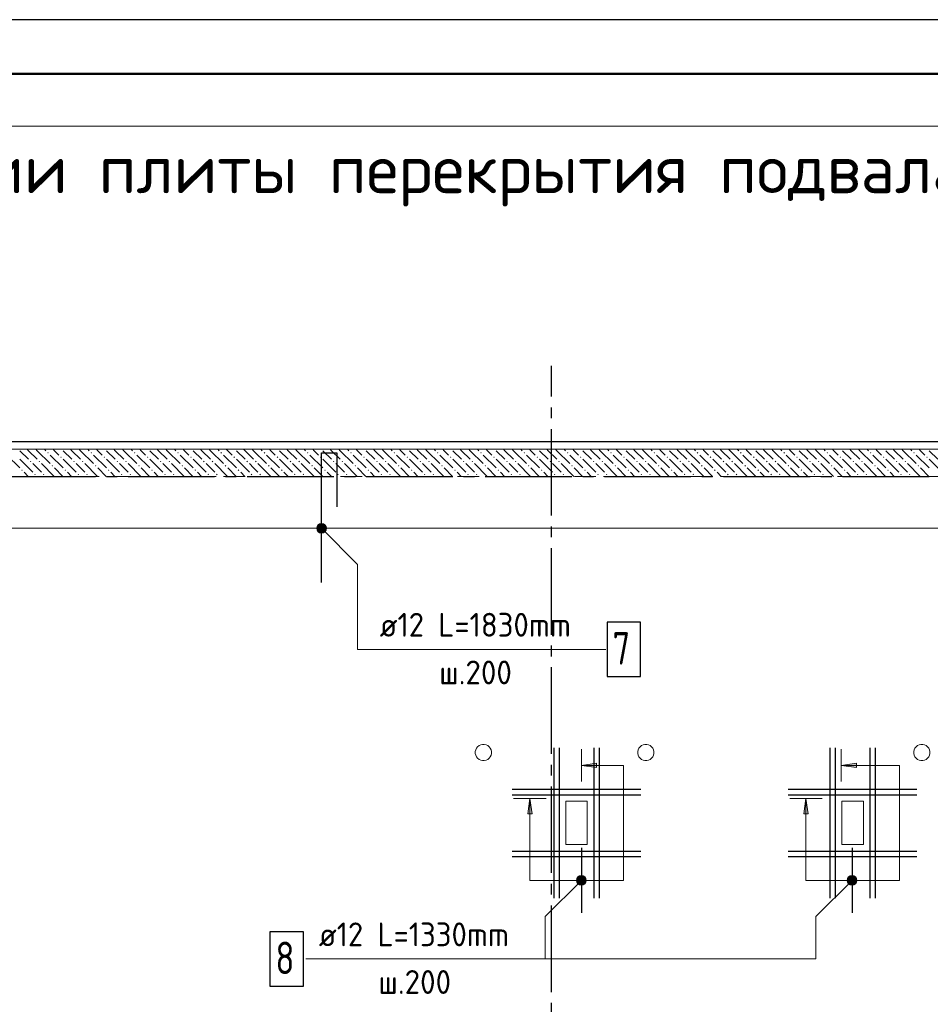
# Model space of a CAD drawing. Header units: millimetres. Extents: x 0 to 59400, y 0 to 42000.
# Tile 17 of 34: x 14899 to 23311, y 32906 to 42000. Entities that reach past the tile are written whole.
import ezdxf

# ---------------------------------------------------------------- set-up
doc = ezdxf.new("R2010")
doc.units = ezdxf.units.MM
doc.linetypes.add('______2', pattern=[270, 200, -70])
doc.linetypes.add('______5', pattern=[1100, 800, -100, 100, -100])
for name, color, linetype, lineweight in [('Standard', 7, 'Continuous', 25), ('ЖБ Перекрытие верхний уровень', 7, 'Continuous', 18), ('Обрамление П-обр. равн.', 7, 'Continuous', 25), ('Обрамление П-обр. равн.неравн.', 7, 'Continuous', 25), ('Обрамление проемов стержнями', 7, 'Continuous', 18), ('Позиционная метка номер позиции', 7, 'Continuous', 13), ('Текст_ общее', 7, 'Continuous', 25)]:
    doc.layers.add(name, color=color, linetype=linetype, lineweight=lineweight)
doc.layers.add('ЖБ Стена верхний уровень', color=7, linetype='______2', lineweight=13, true_color=0x656565)
doc.layers.add('Оси', color=7, linetype='______5', lineweight=13, true_color=0x656565)
doc.styles.add('ISOCPEUR', font='txt')

msp = doc.modelspace()

# ---------------------------------------------------------------- hatches: boundary and pattern name
at = {"layer": 'ЖБ Стена верхний уровень', "linetype": 'Continuous', "lineweight": 18, "transparency": 33554687}
for points in [[(14994.1, 37919.6), (15000.6, 37926.1), (15007.1, 37919.6), (15000.6, 37913.1)], [(15074.1, 37919.6), (15080.6, 37926.1), (15087.1, 37919.6), (15080.6, 37913.1)], [(15154.1, 37999.6), (15160.6, 38006.1), (15167.1, 37999.6), (15160.6, 37993.1)], [(15274.1, 37959.6), (15280.6, 37966.1), (15287.1, 37959.6), (15280.6, 37953.1)], [(15394.1, 37919.6), (15400.6, 37926.1), (15407.1, 37919.6), (15400.6, 37913.1)], [(15474.1, 37919.6), (15480.6, 37926.1), (15487.1, 37919.6), (15480.6, 37913.1)], [(15554.1, 37999.6), (15560.6, 38006.1), (15567.1, 37999.6), (15560.6, 37993.1)], [(15674.1, 37959.6), (15680.6, 37966.1), (15687.1, 37959.6), (15680.6, 37953.1)], [(15794.1, 37919.6), (15800.6, 37926.1), (15807.1, 37919.6), (15800.6, 37913.1)], [(15874.1, 37919.6), (15880.6, 37926.1), (15887.1, 37919.6), (15880.6, 37913.1)], [(15954.1, 37999.6), (15960.6, 38006.1), (15967.1, 37999.6), (15960.6, 37993.1)], [(16074.1, 37959.6), (16080.6, 37966.1), (16087.1, 37959.6), (16080.6, 37953.1)], [(16194.1, 37919.6), (16200.6, 37926.1), (16207.1, 37919.6), (16200.6, 37913.1)], [(16274.1, 37919.6), (16280.6, 37926.1), (16287.1, 37919.6), (16280.6, 37913.1)], [(16354.1, 37999.6), (16360.6, 38006.1), (16367.1, 37999.6), (16360.6, 37993.1)], [(16474.1, 37959.6), (16480.6, 37966.1), (16487.1, 37959.6), (16480.6, 37953.1)], [(16594.1, 37919.6), (16600.6, 37926.1), (16607.1, 37919.6), (16600.6, 37913.1)], [(16674.1, 37919.6), (16680.6, 37926.1), (16687.1, 37919.6), (16680.6, 37913.1)], [(16754.1, 37999.6), (16760.6, 38006.1), (16767.1, 37999.6), (16760.6, 37993.1)], [(16874.1, 37959.6), (16880.6, 37966.1), (16887.1, 37959.6), (16880.6, 37953.1)], [(16994.1, 37919.6), (17000.6, 37926.1), (17007.1, 37919.6), (17000.6, 37913.1)], [(17074.1, 37919.6), (17080.6, 37926.1), (17087.1, 37919.6), (17080.6, 37913.1)], [(17154.1, 37999.6), (17160.6, 38006.1), (17167.1, 37999.6), (17160.6, 37993.1)], [(17274.1, 37959.6), (17280.6, 37966.1), (17287.1, 37959.6), (17280.6, 37953.1)], [(17394.1, 37919.6), (17400.6, 37926.1), (17407.1, 37919.6), (17400.6, 37913.1)], [(17474.1, 37919.6), (17480.6, 37926.1), (17487.1, 37919.6), (17480.6, 37913.1)], [(17554.1, 37999.6), (17560.6, 38006.1), (17567.1, 37999.6), (17560.6, 37993.1)], [(17674.1, 37959.6), (17680.6, 37966.1), (17687.1, 37959.6), (17680.6, 37953.1)], [(17794.1, 37919.6), (17800.6, 37926.1), (17807.1, 37919.6), (17800.6, 37913.1)], [(17874.1, 37919.6), (17880.6, 37926.1), (17887.1, 37919.6), (17880.6, 37913.1)], [(17954.1, 37999.6), (17960.6, 38006.1), (17967.1, 37999.6), (17960.6, 37993.1)], [(18074.1, 37959.6), (18080.6, 37966.1), (18087.1, 37959.6), (18080.6, 37953.1)], [(18194.1, 37919.6), (18200.6, 37926.1), (18207.1, 37919.6), (18200.6, 37913.1)], [(18274.1, 37919.6), (18280.6, 37926.1), (18287.1, 37919.6), (18280.6, 37913.1)], [(18354.1, 37999.6), (18360.6, 38006.1), (18367.1, 37999.6), (18360.6, 37993.1)], [(18474.1, 37959.6), (18480.6, 37966.1), (18487.1, 37959.6), (18480.6, 37953.1)], [(18594.1, 37919.6), (18600.6, 37926.1), (18607.1, 37919.6), (18600.6, 37913.1)], [(18674.1, 37919.6), (18680.6, 37926.1), (18687.1, 37919.6), (18680.6, 37913.1)], [(18754.1, 37999.6), (18760.6, 38006.1), (18767.1, 37999.6), (18760.6, 37993.1)], [(18874.1, 37959.6), (18880.6, 37966.1), (18887.1, 37959.6), (18880.6, 37953.1)], [(18994.1, 37919.6), (19000.6, 37926.1), (19007.1, 37919.6), (19000.6, 37913.1)], [(19074.1, 37919.6), (19080.6, 37926.1), (19087.1, 37919.6), (19080.6, 37913.1)], [(19154.1, 37999.6), (19160.6, 38006.1), (19167.1, 37999.6), (19160.6, 37993.1)], [(19274.1, 37959.6), (19280.6, 37966.1), (19287.1, 37959.6), (19280.6, 37953.1)], [(19394.1, 37919.6), (19400.6, 37926.1), (19407.1, 37919.6), (19400.6, 37913.1)], [(19474.1, 37919.6), (19480.6, 37926.1), (19487.1, 37919.6), (19480.6, 37913.1)], [(19554.1, 37999.6), (19560.6, 38006.1), (19567.1, 37999.6), (19560.6, 37993.1)], [(19674.1, 37959.6), (19680.6, 37966.1), (19687.1, 37959.6), (19680.6, 37953.1)], [(19794.1, 37919.6), (19800.6, 37926.1), (19807.1, 37919.6), (19800.6, 37913.1)], [(19874.1, 37919.6), (19880.6, 37926.1), (19887.1, 37919.6), (19880.6, 37913.1)], [(19954.1, 37999.6), (19960.6, 38006.1), (19967.1, 37999.6), (19960.6, 37993.1)], [(20074.1, 37959.6), (20080.6, 37966.1), (20087.1, 37959.6), (20080.6, 37953.1)], [(20194.1, 37919.6), (20200.6, 37926.1), (20207.1, 37919.6), (20200.6, 37913.1)], [(20274.1, 37919.6), (20280.6, 37926.1), (20287.1, 37919.6), (20280.6, 37913.1)], [(20354.1, 37999.6), (20360.6, 38006.1), (20367.1, 37999.6), (20360.6, 37993.1)], [(20474.1, 37959.6), (20480.6, 37966.1), (20487.1, 37959.6), (20480.6, 37953.1)], [(20594.1, 37919.6), (20600.6, 37926.1), (20607.1, 37919.6), (20600.6, 37913.1)], [(20674.1, 37919.6), (20680.6, 37926.1), (20687.1, 37919.6), (20680.6, 37913.1)], [(20754.1, 37999.6), (20760.6, 38006.1), (20767.1, 37999.6), (20760.6, 37993.1)], [(20874.1, 37959.6), (20880.6, 37966.1), (20887.1, 37959.6), (20880.6, 37953.1)], [(20994.1, 37919.6), (21000.6, 37926.1), (21007.1, 37919.6), (21000.6, 37913.1)], [(21074.1, 37919.6), (21080.6, 37926.1), (21087.1, 37919.6), (21080.6, 37913.1)], [(21154.1, 37999.6), (21160.6, 38006.1), (21167.1, 37999.6), (21160.6, 37993.1)], [(21274.1, 37959.6), (21280.6, 37966.1), (21287.1, 37959.6), (21280.6, 37953.1)], [(21394.1, 37919.6), (21400.6, 37926.1), (21407.1, 37919.6), (21400.6, 37913.1)], [(21474.1, 37919.6), (21480.6, 37926.1), (21487.1, 37919.6), (21480.6, 37913.1)], [(21554.1, 37999.6), (21560.6, 38006.1), (21567.1, 37999.6), (21560.6, 37993.1)], [(21674.1, 37959.6), (21680.6, 37966.1), (21687.1, 37959.6), (21680.6, 37953.1)], [(21794.1, 37919.6), (21800.6, 37926.1), (21807.1, 37919.6), (21800.6, 37913.1)], [(21874.1, 37919.6), (21880.6, 37926.1), (21887.1, 37919.6), (21880.6, 37913.1)], [(21954.1, 37999.6), (21960.6, 38006.1), (21967.1, 37999.6), (21960.6, 37993.1)], [(22074.1, 37959.6), (22080.6, 37966.1), (22087.1, 37959.6), (22080.6, 37953.1)], [(22194.1, 37919.6), (22200.6, 37926.1), (22207.1, 37919.6), (22200.6, 37913.1)], [(22274.1, 37919.6), (22280.6, 37926.1), (22287.1, 37919.6), (22280.6, 37913.1)], [(22354.1, 37999.6), (22360.6, 38006.1), (22367.1, 37999.6), (22360.6, 37993.1)], [(22474.1, 37959.6), (22480.6, 37966.1), (22487.1, 37959.6), (22480.6, 37953.1)], [(22594.1, 37919.6), (22600.6, 37926.1), (22607.1, 37919.6), (22600.6, 37913.1)], [(22674.1, 37919.6), (22680.6, 37926.1), (22687.1, 37919.6), (22680.6, 37913.1)], [(22754.1, 37999.6), (22760.6, 38006.1), (22767.1, 37999.6), (22760.6, 37993.1)], [(22874.1, 37959.6), (22880.6, 37966.1), (22887.1, 37959.6), (22880.6, 37953.1)], [(22994.1, 37919.6), (23000.6, 37926.1), (23007.1, 37919.6), (23000.6, 37913.1)], [(23074.1, 37919.6), (23080.6, 37926.1), (23087.1, 37919.6), (23080.6, 37913.1)], [(23154.1, 37999.6), (23160.6, 38006.1), (23167.1, 37999.6), (23160.6, 37993.1)], [(23274.1, 37959.6), (23280.6, 37966.1), (23287.1, 37959.6), (23280.6, 37953.1)], [(14914.1, 37839.6), (14920.6, 37846.1), (14927.1, 37839.6), (14920.6, 37833.1)], [(15194.1, 37879.6), (15200.6, 37886.1), (15207.1, 37879.6), (15200.6, 37873.1)], [(15314.1, 37839.6), (15320.6, 37846.1), (15327.1, 37839.6), (15320.6, 37833.1)], [(15594.1, 37879.6), (15600.6, 37886.1), (15607.1, 37879.6), (15600.6, 37873.1)], [(15714.1, 37839.6), (15720.6, 37846.1), (15727.1, 37839.6), (15720.6, 37833.1)], [(15994.1, 37879.6), (16000.6, 37886.1), (16007.1, 37879.6), (16000.6, 37873.1)], [(16114.1, 37839.6), (16120.6, 37846.1), (16127.1, 37839.6), (16120.6, 37833.1)], [(16394.1, 37879.6), (16400.6, 37886.1), (16407.1, 37879.6), (16400.6, 37873.1)], [(16514.1, 37839.6), (16520.6, 37846.1), (16527.1, 37839.6), (16520.6, 37833.1)], [(16794.1, 37879.6), (16800.6, 37886.1), (16807.1, 37879.6), (16800.6, 37873.1)], [(16914.1, 37839.6), (16920.6, 37846.1), (16927.1, 37839.6), (16920.6, 37833.1)], [(17194.1, 37879.6), (17200.6, 37886.1), (17207.1, 37879.6), (17200.6, 37873.1)], [(17314.1, 37839.6), (17320.6, 37846.1), (17327.1, 37839.6), (17320.6, 37833.1)], [(17594.1, 37879.6), (17600.6, 37886.1), (17607.1, 37879.6), (17600.6, 37873.1)], [(17714.1, 37839.6), (17720.6, 37846.1), (17727.1, 37839.6), (17720.6, 37833.1)], [(17994.1, 37879.6), (18000.6, 37886.1), (18007.1, 37879.6), (18000.6, 37873.1)], [(18114.1, 37839.6), (18120.6, 37846.1), (18127.1, 37839.6), (18120.6, 37833.1)], [(18394.1, 37879.6), (18400.6, 37886.1), (18407.1, 37879.6), (18400.6, 37873.1)], [(18514.1, 37839.6), (18520.6, 37846.1), (18527.1, 37839.6), (18520.6, 37833.1)], [(18794.1, 37879.6), (18800.6, 37886.1), (18807.1, 37879.6), (18800.6, 37873.1)], [(18914.1, 37839.6), (18920.6, 37846.1), (18927.1, 37839.6), (18920.6, 37833.1)], [(19194.1, 37879.6), (19200.6, 37886.1), (19207.1, 37879.6), (19200.6, 37873.1)], [(19314.1, 37839.6), (19320.6, 37846.1), (19327.1, 37839.6), (19320.6, 37833.1)], [(19594.1, 37879.6), (19600.6, 37886.1), (19607.1, 37879.6), (19600.6, 37873.1)], [(19714.1, 37839.6), (19720.6, 37846.1), (19727.1, 37839.6), (19720.6, 37833.1)], [(19994.1, 37879.6), (20000.6, 37886.1), (20007.1, 37879.6), (20000.6, 37873.1)], [(20114.1, 37839.6), (20120.6, 37846.1), (20127.1, 37839.6), (20120.6, 37833.1)], [(20394.1, 37879.6), (20400.6, 37886.1), (20407.1, 37879.6), (20400.6, 37873.1)], [(20514.1, 37839.6), (20520.6, 37846.1), (20527.1, 37839.6), (20520.6, 37833.1)], [(20794.1, 37879.6), (20800.6, 37886.1), (20807.1, 37879.6), (20800.6, 37873.1)], [(20914.1, 37839.6), (20920.6, 37846.1), (20927.1, 37839.6), (20920.6, 37833.1)], [(21194.1, 37879.6), (21200.6, 37886.1), (21207.1, 37879.6), (21200.6, 37873.1)], [(21314.1, 37839.6), (21320.6, 37846.1), (21327.1, 37839.6), (21320.6, 37833.1)], [(21594.1, 37879.6), (21600.6, 37886.1), (21607.1, 37879.6), (21600.6, 37873.1)], [(21714.1, 37839.6), (21720.6, 37846.1), (21727.1, 37839.6), (21720.6, 37833.1)], [(21994.1, 37879.6), (22000.6, 37886.1), (22007.1, 37879.6), (22000.6, 37873.1)], [(22114.1, 37839.6), (22120.6, 37846.1), (22127.1, 37839.6), (22120.6, 37833.1)], [(22394.1, 37879.6), (22400.6, 37886.1), (22407.1, 37879.6), (22400.6, 37873.1)], [(22514.1, 37839.6), (22520.6, 37846.1), (22527.1, 37839.6), (22520.6, 37833.1)], [(22794.1, 37879.6), (22800.6, 37886.1), (22807.1, 37879.6), (22800.6, 37873.1)], [(22914.1, 37839.6), (22920.6, 37846.1), (22927.1, 37839.6), (22920.6, 37833.1)], [(23194.1, 37879.6), (23200.6, 37886.1), (23207.1, 37879.6), (23200.6, 37873.1)], [(15034.1, 37799.6), (15040.6, 37806.1), (15047.1, 37799.6), (15040.6, 37793.1)], [(15114.1, 37799.6), (15120.6, 37806.1), (15127.1, 37799.6), (15120.6, 37793.1)], [(15434.1, 37799.6), (15440.6, 37806.1), (15447.1, 37799.6), (15440.6, 37793.1)], [(15514.1, 37799.6), (15520.6, 37806.1), (15527.1, 37799.6), (15520.6, 37793.1)], [(15834.1, 37799.6), (15840.6, 37806.1), (15847.1, 37799.6), (15840.6, 37793.1)], [(15914.1, 37799.6), (15920.6, 37806.1), (15927.1, 37799.6), (15920.6, 37793.1)], [(16234.1, 37799.6), (16240.6, 37806.1), (16247.1, 37799.6), (16240.6, 37793.1)], [(16314.1, 37799.6), (16320.6, 37806.1), (16327.1, 37799.6), (16320.6, 37793.1)], [(16634.1, 37799.6), (16640.6, 37806.1), (16647.1, 37799.6), (16640.6, 37793.1)], [(16714.1, 37799.6), (16720.6, 37806.1), (16727.1, 37799.6), (16720.6, 37793.1)], [(17034.1, 37799.6), (17040.6, 37806.1), (17047.1, 37799.6), (17040.6, 37793.1)], [(17114.1, 37799.6), (17120.6, 37806.1), (17127.1, 37799.6), (17120.6, 37793.1)], [(17434.1, 37799.6), (17440.6, 37806.1), (17447.1, 37799.6), (17440.6, 37793.1)], [(17514.1, 37799.6), (17520.6, 37806.1), (17527.1, 37799.6), (17520.6, 37793.1)], [(17834.1, 37799.6), (17840.6, 37806.1), (17847.1, 37799.6), (17840.6, 37793.1)], [(17914.1, 37799.6), (17920.6, 37806.1), (17927.1, 37799.6), (17920.6, 37793.1)], [(18234.1, 37799.6), (18240.6, 37806.1), (18247.1, 37799.6), (18240.6, 37793.1)], [(18314.1, 37799.6), (18320.6, 37806.1), (18327.1, 37799.6), (18320.6, 37793.1)], [(18634.1, 37799.6), (18640.6, 37806.1), (18647.1, 37799.6), (18640.6, 37793.1)], [(18714.1, 37799.6), (18720.6, 37806.1), (18727.1, 37799.6), (18720.6, 37793.1)], [(19034.1, 37799.6), (19040.6, 37806.1), (19047.1, 37799.6), (19040.6, 37793.1)], [(19114.1, 37799.6), (19120.6, 37806.1), (19127.1, 37799.6), (19120.6, 37793.1)], [(19434.1, 37799.6), (19440.6, 37806.1), (19447.1, 37799.6), (19440.6, 37793.1)], [(19514.1, 37799.6), (19520.6, 37806.1), (19527.1, 37799.6), (19520.6, 37793.1)], [(19834.1, 37799.6), (19840.6, 37806.1), (19847.1, 37799.6), (19840.6, 37793.1)], [(19914.1, 37799.6), (19920.6, 37806.1), (19927.1, 37799.6), (19920.6, 37793.1)], [(20234.1, 37799.6), (20240.6, 37806.1), (20247.1, 37799.6), (20240.6, 37793.1)], [(20314.1, 37799.6), (20320.6, 37806.1), (20327.1, 37799.6), (20320.6, 37793.1)], [(20634.1, 37799.6), (20640.6, 37806.1), (20647.1, 37799.6), (20640.6, 37793.1)], [(20714.1, 37799.6), (20720.6, 37806.1), (20727.1, 37799.6), (20720.6, 37793.1)], [(21034.1, 37799.6), (21040.6, 37806.1), (21047.1, 37799.6), (21040.6, 37793.1)], [(21114.1, 37799.6), (21120.6, 37806.1), (21127.1, 37799.6), (21120.6, 37793.1)], [(21434.1, 37799.6), (21440.6, 37806.1), (21447.1, 37799.6), (21440.6, 37793.1)], [(21514.1, 37799.6), (21520.6, 37806.1), (21527.1, 37799.6), (21520.6, 37793.1)], [(21834.1, 37799.6), (21840.6, 37806.1), (21847.1, 37799.6), (21840.6, 37793.1)], [(21914.1, 37799.6), (21920.6, 37806.1), (21927.1, 37799.6), (21920.6, 37793.1)], [(22234.1, 37799.6), (22240.6, 37806.1), (22247.1, 37799.6), (22240.6, 37793.1)], [(22314.1, 37799.6), (22320.6, 37806.1), (22327.1, 37799.6), (22320.6, 37793.1)], [(22634.1, 37799.6), (22640.6, 37806.1), (22647.1, 37799.6), (22640.6, 37793.1)], [(22714.1, 37799.6), (22720.6, 37806.1), (22727.1, 37799.6), (22720.6, 37793.1)], [(23034.1, 37799.6), (23040.6, 37806.1), (23047.1, 37799.6), (23040.6, 37793.1)], [(23114.1, 37799.6), (23120.6, 37806.1), (23127.1, 37799.6), (23120.6, 37793.1)]]:
    msp.add_hatch(color=7, dxfattribs=at).paths.add_polyline_path(points, flags=16)
at = {"layer": 'Обрамление П-обр. равн.', "linetype": 'Continuous', "lineweight": 13, "transparency": 33554687}
for points in [[(20227.7, 35093), (20087.7, 35113), (20227.7, 35133)], [(22627.7, 35093), (22487.7, 35113), (22627.7, 35133)]]:
    msp.add_hatch(color=7, dxfattribs=at).paths.add_polyline_path(points, flags=16)
for points in [[(19631.7, 34667), (19611.7, 34807), (19591.7, 34667)], [(22181.7, 34667), (22161.7, 34807), (22141.7, 34667)]]:
    msp.add_hatch(color=7, dxfattribs=at).paths.add_polyline_path(points)
at = {"layer": 'Позиционная метка номер позиции', "linetype": 'Continuous', "lineweight": 13, "transparency": 33554687}
for points in [[(17644.5, 37314.3), (17676.3, 37346.2), (17655.9, 37334.7)], [(17676.3, 37346.2), (17644.5, 37314.3), (17644.5, 37291.4)], [(17676.3, 37346.2), (17644.5, 37291.4), (17699.2, 37346.2)], [(17699.2, 37346.2), (17644.5, 37291.4), (17655.9, 37271.1)], [(17699.2, 37346.2), (17655.9, 37271.1), (17719.5, 37334.7)], [(17719.5, 37334.7), (17655.9, 37271.1), (17676.3, 37259.6)], [(17719.5, 37334.7), (17676.3, 37259.6), (17731, 37314.3)], [(17731, 37314.3), (17676.3, 37259.6), (17699.2, 37259.6)], [(17731, 37314.3), (17699.2, 37259.6), (17731, 37291.4)], [(17731, 37291.4), (17699.2, 37259.6), (17719.5, 37271.1)], [(20119.5, 34019.2), (20055.9, 34082.8), (20044.5, 34062.5)], [(20119.5, 34019.2), (20044.5, 34062.5), (20099.2, 34007.7)], [(20099.2, 34007.7), (20044.5, 34062.5), (20044.5, 34039.5)], [(20099.2, 34007.7), (20044.5, 34039.5), (20076.3, 34007.7)], [(20076.3, 34007.7), (20044.5, 34039.5), (20055.9, 34019.2)], [(20131, 34039.5), (20076.3, 34094.3), (20055.9, 34082.8)], [(20131, 34039.5), (20055.9, 34082.8), (20119.5, 34019.2)], [(20131, 34062.5), (20099.2, 34094.3), (20076.3, 34094.3)], [(20131, 34062.5), (20076.3, 34094.3), (20131, 34039.5)], [(20099.2, 34094.3), (20131, 34062.5), (20119.5, 34082.8)], [(22619.5, 34019.2), (22555.9, 34082.8), (22544.5, 34062.5)], [(22619.5, 34019.2), (22544.5, 34062.5), (22599.2, 34007.7)], [(22599.2, 34007.7), (22544.5, 34062.5), (22544.5, 34039.5)], [(22599.2, 34007.7), (22544.5, 34039.5), (22576.3, 34007.7)], [(22576.3, 34007.7), (22544.5, 34039.5), (22555.9, 34019.2)], [(22631, 34039.5), (22576.3, 34094.3), (22555.9, 34082.8)], [(22631, 34039.5), (22555.9, 34082.8), (22619.5, 34019.2)], [(22631, 34062.5), (22599.2, 34094.3), (22576.3, 34094.3)], [(22631, 34062.5), (22576.3, 34094.3), (22631, 34039.5)], [(22599.2, 34094.3), (22631, 34062.5), (22619.5, 34082.8)]]:
    msp.add_hatch(color=7, dxfattribs=at).paths.add_polyline_path(points)

# ---------------------------------------------------------------- linework, layer by layer
at = {"layer": 'Standard', "color": 7, "linetype": 'Continuous', "lineweight": 25, "transparency": 33554687}
msp.add_lwpolyline([(0, 0), (59400, 0), (59400, 42000), (0, 42000), (0, 0)], close=True, dxfattribs=at)
at = {"layer": 'Standard', "color": 7, "linetype": 'Continuous', "lineweight": 13, "transparency": 33554687}
for points in [[(59400, 42000), (0, 42000), (0, 19532), (59400, 19532), (59400, 42000)], [(6812.7, 19282), (55405.8, 19282), (55405.8, 38032), (6812.7, 38032), (6812.7, 19282)], [(6812.7, 19532), (55406.2, 19532), (55406.2, 38032), (6812.7, 38032), (6812.7, 19532)]]:
    msp.add_lwpolyline(points, dxfattribs=at)
at = {"layer": 'Standard', "color": 7, "linetype": 'Continuous', "lineweight": 50, "transparency": 33554687}
msp.add_lwpolyline([(2000, 41500), (58900, 41500), (58900, 500), (2000, 500), (2000, 41500)], close=True, dxfattribs=at)
at = {"layer": 'Standard', "color": 7, "linetype": 'Continuous', "lineweight": 18, "transparency": 33554687}
msp.add_lwpolyline([(59290.8, 41017.4), (2390.8, 41017.4), (2390.8, 5517.4), (59290.8, 5517.4), (59290.8, 41017.4)], dxfattribs=at)
at = {"layer": 'Standard', "color": 254, "linetype": 'Continuous', "lineweight": 25, "true_color": 0xc4c4ff, "transparency": 33554687}
msp.add_lwpolyline([(6743.7, 19461.3), (54029.4, 19461.3), (54029.4, 38101), (6743.7, 38101), (6743.7, 19461.3)], dxfattribs=at)
at = {"layer": 'ЖБ Перекрытие верхний уровень', "color": 7, "linetype": 'Continuous', "lineweight": 18, "transparency": 33554687}
for p, q in [((25312.7, 38032), (6812.7, 38032)), ((19129.5, 35285.3), (19119, 35272.1)), ((19142.7, 35295.8), (19129.5, 35285.3)), ((19157.9, 35303.1), (19142.7, 35295.8)), ((19174.3, 35306.8), (19157.9, 35303.1)), ((19191.2, 35306.8), (19174.3, 35306.8)), ((19207.6, 35303.1), (19191.2, 35306.8)), ((19222.8, 35295.8), (19207.6, 35303.1)), ((19236, 35285.3), (19222.8, 35295.8)), ((19246.5, 35272.1), (19236, 35285.3)), ((20629.5, 35285.3), (20619, 35272.1)), ((20642.7, 35295.8), (20629.5, 35285.3)), ((20657.9, 35303.1), (20642.7, 35295.8)), ((20674.3, 35306.8), (20657.9, 35303.1)), ((20691.2, 35306.8), (20674.3, 35306.8)), ((20707.6, 35303.1), (20691.2, 35306.8)), ((20722.8, 35295.8), (20707.6, 35303.1)), ((20736, 35285.3), (20722.8, 35295.8)), ((20746.5, 35272.1), (20736, 35285.3)), ((23179.5, 35285.3), (23169, 35272.1)), ((23192.7, 35295.8), (23179.5, 35285.3)), ((23207.9, 35303.1), (23192.7, 35295.8)), ((23224.3, 35306.8), (23207.9, 35303.1)), ((23241.2, 35306.8), (23224.3, 35306.8)), ((23257.6, 35303.1), (23241.2, 35306.8)), ((23272.8, 35295.8), (23257.6, 35303.1)), ((23286, 35285.3), (23272.8, 35295.8)), ((23296.5, 35272.1), (23286, 35285.3)), ((19111.6, 35256.9), (19107.9, 35240.4)), ((19107.9, 35240.4), (19107.9, 35223.6)), ((19107.9, 35223.6), (19111.6, 35207.1)), ((19119, 35272.1), (19111.6, 35256.9)), ((19111.6, 35207.1), (19119, 35191.9)), ((19253.8, 35256.9), (19246.5, 35272.1)), ((19246.5, 35191.9), (19253.8, 35207.1)), ((19257.6, 35240.4), (19253.8, 35256.9)), ((19253.8, 35207.1), (19257.6, 35223.6)), ((19257.6, 35223.6), (19257.6, 35240.4)), ((20611.6, 35256.9), (20607.9, 35240.4)), ((20607.9, 35240.4), (20607.9, 35223.6)), ((20607.9, 35223.6), (20611.6, 35207.1)), ((20619, 35272.1), (20611.6, 35256.9)), ((20611.6, 35207.1), (20619, 35191.9)), ((20753.8, 35256.9), (20746.5, 35272.1)), ((20746.5, 35191.9), (20753.8, 35207.1)), ((20757.6, 35240.4), (20753.8, 35256.9)), ((20753.8, 35207.1), (20757.6, 35223.6)), ((20757.6, 35223.6), (20757.6, 35240.4)), ((23161.6, 35256.9), (23157.9, 35240.4)), ((23157.9, 35240.4), (23157.9, 35223.6)), ((23157.9, 35223.6), (23161.6, 35207.1)), ((23169, 35272.1), (23161.6, 35256.9)), ((23161.6, 35207.1), (23169, 35191.9)), ((23303.8, 35256.9), (23296.5, 35272.1)), ((23296.5, 35191.9), (23303.8, 35207.1)), ((23307.6, 35240.4), (23303.8, 35256.9)), ((23303.8, 35207.1), (23307.6, 35223.6)), ((23307.6, 35223.6), (23307.6, 35240.4)), ((19119, 35191.9), (19129.5, 35178.7)), ((19129.5, 35178.7), (19142.7, 35168.2)), ((19142.7, 35168.2), (19157.9, 35160.9)), ((19157.9, 35160.9), (19174.3, 35157.2)), ((19174.3, 35157.2), (19191.2, 35157.2)), ((19191.2, 35157.2), (19207.6, 35160.9)), ((19207.6, 35160.9), (19222.8, 35168.2)), ((19222.8, 35168.2), (19236, 35178.7)), ((19236, 35178.7), (19246.5, 35191.9)), ((20619, 35191.9), (20629.5, 35178.7)), ((20629.5, 35178.7), (20642.7, 35168.2)), ((20642.7, 35168.2), (20657.9, 35160.9)), ((20657.9, 35160.9), (20674.3, 35157.2)), ((20674.3, 35157.2), (20691.2, 35157.2)), ((20691.2, 35157.2), (20707.6, 35160.9)), ((20707.6, 35160.9), (20722.8, 35168.2)), ((20722.8, 35168.2), (20736, 35178.7)), ((20736, 35178.7), (20746.5, 35191.9)), ((23169, 35191.9), (23179.5, 35178.7)), ((23179.5, 35178.7), (23192.7, 35168.2)), ((23192.7, 35168.2), (23207.9, 35160.9)), ((23207.9, 35160.9), (23224.3, 35157.2)), ((23224.3, 35157.2), (23241.2, 35157.2)), ((23241.2, 35157.2), (23257.6, 35160.9)), ((23257.6, 35160.9), (23272.8, 35168.2)), ((23272.8, 35168.2), (23286, 35178.7)), ((23286, 35178.7), (23296.5, 35191.9)), ((20142.7, 34782), (19942.7, 34782)), ((19942.7, 34782), (19942.7, 34382)), ((20142.7, 34382), (20142.7, 34782)), ((22692.7, 34782), (22492.7, 34782)), ((22492.7, 34782), (22492.7, 34382)), ((22692.7, 34382), (22692.7, 34782)), ((19942.7, 34382), (20142.7, 34382)), ((22492.7, 34382), (22692.7, 34382))]:
    msp.add_line(p, q, dxfattribs=at)
at = {"layer": 'ЖБ Стена верхний уровень', "color": 251, "linetype": '______2', "lineweight": 13, "true_color": 0x656565, "transparency": 33554687}
for p, q in [((25312.7, 38032), (7062.7, 38032)), ((7062.7, 37782), (25062.7, 37782))]:
    msp.add_line(p, q, dxfattribs=at)
at = {"layer": 'ЖБ Стена верхний уровень', "color": 9, "linetype": 'Continuous', "lineweight": 18, "true_color": 0xc7c7c7, "transparency": 33554687}
for p, q in [((14900.6, 38019.6), (14980.6, 37939.6)), ((14980.6, 38019.6), (14968.2, 38032)), ((14980.6, 38019.6), (15060.6, 37939.6)), ((15048.2, 38032), (15060.6, 38019.6)), ((15060.6, 38019.6), (15180.6, 37899.6)), ((15128.1, 38032), (15140.6, 38019.6)), ((15220.6, 38019.6), (15208.1, 38032)), ((15260.6, 37979.6), (15220.6, 38019.6)), ((15300.6, 38019.6), (15380.6, 37939.6)), ((15380.6, 38019.6), (15368.2, 38032)), ((15380.6, 38019.6), (15460.6, 37939.6)), ((15448.2, 38032), (15460.6, 38019.6)), ((15460.6, 38019.6), (15580.6, 37899.6)), ((15528.1, 38032), (15540.6, 38019.6)), ((15620.6, 38019.6), (15608.1, 38032)), ((15660.6, 37979.6), (15620.6, 38019.6)), ((15700.6, 38019.6), (15780.6, 37939.6)), ((15780.6, 38019.6), (15768.2, 38032)), ((15780.6, 38019.6), (15860.6, 37939.6)), ((15848.2, 38032), (15860.6, 38019.6)), ((15860.6, 38019.6), (15980.6, 37899.6)), ((15928.1, 38032), (15940.6, 38019.6)), ((16020.6, 38019.6), (16008.1, 38032)), ((16060.6, 37979.6), (16020.6, 38019.6)), ((16100.6, 38019.6), (16180.6, 37939.6)), ((16180.6, 38019.6), (16168.2, 38032)), ((16180.6, 38019.6), (16260.6, 37939.6)), ((16248.2, 38032), (16260.6, 38019.6)), ((16260.6, 38019.6), (16380.6, 37899.6)), ((16328.1, 38032), (16340.6, 38019.6)), ((16420.6, 38019.6), (16408.1, 38032)), ((16460.6, 37979.6), (16420.6, 38019.6)), ((16500.6, 38019.6), (16580.6, 37939.6)), ((16580.6, 38019.6), (16568.2, 38032)), ((16580.6, 38019.6), (16660.6, 37939.6)), ((16648.2, 38032), (16660.6, 38019.6)), ((16660.6, 38019.6), (16780.6, 37899.6)), ((16728.1, 38032), (16740.6, 38019.6)), ((16820.6, 38019.6), (16808.1, 38032)), ((16860.6, 37979.6), (16820.6, 38019.6)), ((16900.6, 38019.6), (16980.6, 37939.6)), ((16980.6, 38019.6), (16968.2, 38032)), ((16980.6, 38019.6), (17060.6, 37939.6)), ((17048.2, 38032), (17060.6, 38019.6)), ((17060.6, 38019.6), (17180.6, 37899.6)), ((17128.1, 38032), (17140.6, 38019.6)), ((17220.6, 38019.6), (17208.1, 38032)), ((17260.6, 37979.6), (17220.6, 38019.6)), ((17300.6, 38019.6), (17380.6, 37939.6)), ((17380.6, 38019.6), (17368.2, 38032)), ((17380.6, 38019.6), (17460.6, 37939.6)), ((17448.2, 38032), (17460.6, 38019.6)), ((17460.6, 38019.6), (17580.6, 37899.6)), ((17528.1, 38032), (17540.6, 38019.6)), ((17620.6, 38019.6), (17608.1, 38032)), ((17660.6, 37979.6), (17620.6, 38019.6)), ((17700.6, 38019.6), (17780.6, 37939.6)), ((17780.6, 38019.6), (17768.2, 38032)), ((17780.6, 38019.6), (17860.6, 37939.6)), ((17848.2, 38032), (17860.6, 38019.6)), ((17860.6, 38019.6), (17980.6, 37899.6)), ((17928.1, 38032), (17940.6, 38019.6)), ((18020.6, 38019.6), (18008.1, 38032)), ((18060.6, 37979.6), (18020.6, 38019.6)), ((18100.6, 38019.6), (18180.6, 37939.6)), ((18180.6, 38019.6), (18168.2, 38032)), ((18180.6, 38019.6), (18260.6, 37939.6)), ((18248.2, 38032), (18260.6, 38019.6)), ((18260.6, 38019.6), (18380.6, 37899.6)), ((18328.1, 38032), (18340.6, 38019.6)), ((18420.6, 38019.6), (18408.1, 38032)), ((18460.6, 37979.6), (18420.6, 38019.6)), ((18500.6, 38019.6), (18580.6, 37939.6)), ((18580.6, 38019.6), (18568.2, 38032)), ((18580.6, 38019.6), (18660.6, 37939.6)), ((18648.2, 38032), (18660.6, 38019.6)), ((18660.6, 38019.6), (18780.6, 37899.6)), ((18728.1, 38032), (18740.6, 38019.6)), ((18820.6, 38019.6), (18808.1, 38032)), ((18860.6, 37979.6), (18820.6, 38019.6)), ((18900.6, 38019.6), (18980.6, 37939.6)), ((18980.6, 38019.6), (18968.2, 38032)), ((18980.6, 38019.6), (19060.6, 37939.6)), ((19048.2, 38032), (19060.6, 38019.6)), ((19060.6, 38019.6), (19180.6, 37899.6)), ((19128.1, 38032), (19140.6, 38019.6)), ((19220.6, 38019.6), (19208.1, 38032)), ((19260.6, 37979.6), (19220.6, 38019.6)), ((19300.6, 38019.6), (19380.6, 37939.6)), ((19380.6, 38019.6), (19368.2, 38032)), ((19380.6, 38019.6), (19460.6, 37939.6)), ((19448.2, 38032), (19460.6, 38019.6)), ((19460.6, 38019.6), (19580.6, 37899.6)), ((19528.1, 38032), (19540.6, 38019.6)), ((19620.6, 38019.6), (19608.1, 38032)), ((19660.6, 37979.6), (19620.6, 38019.6)), ((19700.6, 38019.6), (19780.6, 37939.6)), ((19780.6, 38019.6), (19768.2, 38032)), ((19780.6, 38019.6), (19860.6, 37939.6)), ((19848.2, 38032), (19860.6, 38019.6)), ((19860.6, 38019.6), (19980.6, 37899.6)), ((19928.1, 38032), (19940.6, 38019.6)), ((20020.6, 38019.6), (20008.1, 38032)), ((20060.6, 37979.6), (20020.6, 38019.6)), ((20100.6, 38019.6), (20180.6, 37939.6)), ((20180.6, 38019.6), (20168.2, 38032)), ((20180.6, 38019.6), (20260.6, 37939.6)), ((20248.2, 38032), (20260.6, 38019.6)), ((20260.6, 38019.6), (20380.6, 37899.6)), ((20328.1, 38032), (20340.6, 38019.6)), ((20420.6, 38019.6), (20408.2, 38032)), ((20460.6, 37979.6), (20420.6, 38019.6)), ((20500.6, 38019.6), (20580.6, 37939.6)), ((20580.6, 38019.6), (20568.2, 38032)), ((20580.6, 38019.6), (20660.6, 37939.6)), ((20648.2, 38032), (20660.6, 38019.6)), ((20660.6, 38019.6), (20780.6, 37899.6)), ((20728.1, 38032), (20740.6, 38019.6)), ((20820.6, 38019.6), (20808.2, 38032)), ((20860.6, 37979.6), (20820.6, 38019.6)), ((20900.6, 38019.6), (20980.6, 37939.6)), ((20980.6, 38019.6), (20968.2, 38032)), ((20980.6, 38019.6), (21060.6, 37939.6)), ((21048.2, 38032), (21060.6, 38019.6)), ((21060.6, 38019.6), (21180.6, 37899.6)), ((21128.1, 38032), (21140.6, 38019.6)), ((21220.6, 38019.6), (21208.2, 38032)), ((21260.6, 37979.6), (21220.6, 38019.6)), ((21300.6, 38019.6), (21380.6, 37939.6)), ((21380.6, 38019.6), (21368.2, 38032)), ((21380.6, 38019.6), (21460.6, 37939.6)), ((21448.2, 38032), (21460.6, 38019.6)), ((21460.6, 38019.6), (21580.6, 37899.6)), ((21528.1, 38032), (21540.6, 38019.6)), ((21620.6, 38019.6), (21608.2, 38032)), ((21660.6, 37979.6), (21620.6, 38019.6)), ((21700.6, 38019.6), (21780.6, 37939.6)), ((21780.6, 38019.6), (21768.2, 38032)), ((21780.6, 38019.6), (21860.6, 37939.6)), ((21848.2, 38032), (21860.6, 38019.6)), ((21860.6, 38019.6), (21980.6, 37899.6)), ((21928.1, 38032), (21940.6, 38019.6)), ((22020.6, 38019.6), (22008.2, 38032)), ((22060.6, 37979.6), (22020.6, 38019.6)), ((22100.6, 38019.6), (22180.6, 37939.6)), ((22180.6, 38019.6), (22168.2, 38032)), ((22180.6, 38019.6), (22260.6, 37939.6)), ((22248.2, 38032), (22260.6, 38019.6)), ((22260.6, 38019.6), (22380.6, 37899.6)), ((22328.1, 38032), (22340.6, 38019.6)), ((22420.6, 38019.6), (22408.2, 38032)), ((22460.6, 37979.6), (22420.6, 38019.6)), ((22500.6, 38019.6), (22580.6, 37939.6)), ((22580.6, 38019.6), (22568.2, 38032)), ((22580.6, 38019.6), (22660.6, 37939.6)), ((22648.2, 38032), (22660.6, 38019.6)), ((22660.6, 38019.6), (22780.6, 37899.6)), ((22728.1, 38032), (22740.6, 38019.6)), ((22820.6, 38019.6), (22808.2, 38032)), ((22860.6, 37979.6), (22820.6, 38019.6)), ((22900.6, 38019.6), (22980.6, 37939.6)), ((22980.6, 38019.6), (22968.2, 38032)), ((22980.6, 38019.6), (23060.6, 37939.6)), ((23048.2, 38032), (23060.6, 38019.6)), ((23060.6, 38019.6), (23180.6, 37899.6)), ((23128.1, 38032), (23140.6, 38019.6)), ((23220.6, 38019.6), (23208.2, 38032)), ((23260.6, 37979.6), (23220.6, 38019.6)), ((23300.6, 38019.6), (23380.6, 37939.6)), ((14780.6, 37979.6), (14900.6, 37859.6)), ((14900.6, 37939.6), (15020.6, 37819.6)), ((15180.6, 37979.6), (15300.6, 37859.6)), ((15300.6, 37939.6), (15420.6, 37819.6)), ((15580.6, 37979.6), (15700.6, 37859.6)), ((15700.6, 37939.6), (15820.6, 37819.6)), ((15980.6, 37979.6), (16100.6, 37859.6)), ((16100.6, 37939.6), (16220.6, 37819.6)), ((16380.6, 37979.6), (16500.6, 37859.6)), ((16500.6, 37939.6), (16620.6, 37819.6)), ((16780.6, 37979.6), (16900.6, 37859.6)), ((16900.6, 37939.6), (17020.6, 37819.6)), ((17180.6, 37979.6), (17300.6, 37859.6)), ((17300.6, 37939.6), (17420.6, 37819.6)), ((17580.6, 37979.6), (17700.6, 37859.6)), ((17700.6, 37939.6), (17820.6, 37819.6)), ((17980.6, 37979.6), (18100.6, 37859.6)), ((18100.6, 37939.6), (18220.6, 37819.6)), ((18380.6, 37979.6), (18500.6, 37859.6)), ((18500.6, 37939.6), (18620.6, 37819.6)), ((18780.6, 37979.6), (18900.6, 37859.6)), ((18900.6, 37939.6), (19020.6, 37819.6)), ((19180.6, 37979.6), (19300.6, 37859.6)), ((19300.6, 37939.6), (19420.6, 37819.6)), ((19580.6, 37979.6), (19700.6, 37859.6)), ((19700.6, 37939.6), (19820.6, 37819.6)), ((19980.6, 37979.6), (20100.6, 37859.6)), ((20100.6, 37939.6), (20220.6, 37819.6)), ((20380.6, 37979.6), (20500.6, 37859.6)), ((20500.6, 37939.6), (20620.6, 37819.6)), ((20780.6, 37979.6), (20900.6, 37859.6)), ((20900.6, 37939.6), (21020.6, 37819.6)), ((21180.6, 37979.6), (21300.6, 37859.6)), ((21300.6, 37939.6), (21420.6, 37819.6)), ((21580.6, 37979.6), (21700.6, 37859.6)), ((21700.6, 37939.6), (21820.6, 37819.6)), ((21980.6, 37979.6), (22100.6, 37859.6)), ((22100.6, 37939.6), (22220.6, 37819.6)), ((22380.6, 37979.6), (22500.6, 37859.6)), ((22500.6, 37939.6), (22620.6, 37819.6)), ((22780.6, 37979.6), (22900.6, 37859.6)), ((22900.6, 37939.6), (23020.6, 37819.6)), ((23180.6, 37979.6), (23300.6, 37859.6)), ((23300.6, 37939.6), (23420.6, 37819.6)), ((15060.6, 37859.6), (15020.6, 37899.6)), ((15100.6, 37819.6), (15060.6, 37859.6)), ((15100.6, 37899.6), (15218.1, 37782)), ((15220.6, 37859.6), (15298.1, 37782)), ((15460.6, 37859.6), (15420.6, 37899.6)), ((15500.6, 37819.6), (15460.6, 37859.6)), ((15500.6, 37899.6), (15618.1, 37782)), ((15620.6, 37859.6), (15698.1, 37782)), ((15860.6, 37859.6), (15820.6, 37899.6)), ((15900.6, 37819.6), (15860.6, 37859.6)), ((15900.6, 37899.6), (16018.1, 37782)), ((16020.6, 37859.6), (16098.1, 37782)), ((16260.6, 37859.6), (16220.6, 37899.6)), ((16300.6, 37819.6), (16260.6, 37859.6)), ((16300.6, 37899.6), (16418.1, 37782)), ((16420.6, 37859.6), (16498.1, 37782)), ((16660.6, 37859.6), (16620.6, 37899.6)), ((16700.6, 37819.6), (16660.6, 37859.6)), ((16700.6, 37899.6), (16818.1, 37782)), ((16820.6, 37859.6), (16898.1, 37782)), ((17060.6, 37859.6), (17020.6, 37899.6)), ((17100.6, 37819.6), (17060.6, 37859.6)), ((17100.6, 37899.6), (17218.1, 37782)), ((17220.6, 37859.6), (17298.1, 37782)), ((17460.6, 37859.6), (17420.6, 37899.6)), ((17500.6, 37819.6), (17460.6, 37859.6)), ((17500.6, 37899.6), (17618.1, 37782)), ((17620.6, 37859.6), (17698.1, 37782)), ((17860.6, 37859.6), (17820.6, 37899.6)), ((17900.6, 37819.6), (17860.6, 37859.6)), ((17900.6, 37899.6), (18018.1, 37782)), ((18020.6, 37859.6), (18098.1, 37782)), ((18260.6, 37859.6), (18220.6, 37899.6)), ((18300.6, 37819.6), (18260.6, 37859.6)), ((18300.6, 37899.6), (18418.1, 37782)), ((18420.6, 37859.6), (18498.1, 37782)), ((18660.6, 37859.6), (18620.6, 37899.6)), ((18700.6, 37819.6), (18660.6, 37859.6)), ((18700.6, 37899.6), (18818.1, 37782)), ((18820.6, 37859.6), (18898.1, 37782)), ((19060.6, 37859.6), (19020.6, 37899.6)), ((19100.6, 37819.6), (19060.6, 37859.6)), ((19100.6, 37899.6), (19218.1, 37782)), ((19220.6, 37859.6), (19298.1, 37782)), ((19460.6, 37859.6), (19420.6, 37899.6)), ((19500.6, 37819.6), (19460.6, 37859.6)), ((19500.6, 37899.6), (19618.1, 37782)), ((19620.6, 37859.6), (19698.1, 37782)), ((19860.6, 37859.6), (19820.6, 37899.6)), ((19900.6, 37819.6), (19860.6, 37859.6)), ((19900.6, 37899.6), (20018.1, 37782)), ((20020.6, 37859.6), (20098.1, 37782)), ((20260.6, 37859.6), (20220.6, 37899.6)), ((20300.6, 37819.6), (20260.6, 37859.6)), ((20300.6, 37899.6), (20418.1, 37782)), ((20420.6, 37859.6), (20498.1, 37782)), ((20660.6, 37859.6), (20620.6, 37899.6)), ((20700.6, 37819.6), (20660.6, 37859.6)), ((20700.6, 37899.6), (20818.1, 37782)), ((20820.6, 37859.6), (20898.1, 37782)), ((21060.6, 37859.6), (21020.6, 37899.6)), ((21100.6, 37819.6), (21060.6, 37859.6)), ((21100.6, 37899.6), (21218.1, 37782)), ((21220.6, 37859.6), (21298.1, 37782)), ((21460.6, 37859.6), (21420.6, 37899.6)), ((21500.6, 37819.6), (21460.6, 37859.6)), ((21500.6, 37899.6), (21618.1, 37782)), ((21620.6, 37859.6), (21698.1, 37782)), ((21860.6, 37859.6), (21820.6, 37899.6)), ((21900.6, 37819.6), (21860.6, 37859.6)), ((21900.6, 37899.6), (22018.1, 37782)), ((22020.6, 37859.6), (22098.1, 37782)), ((22260.6, 37859.6), (22220.6, 37899.6)), ((22300.6, 37819.6), (22260.6, 37859.6)), ((22300.6, 37899.6), (22418.1, 37782)), ((22420.6, 37859.6), (22498.1, 37782)), ((22660.6, 37859.6), (22620.6, 37899.6)), ((22700.6, 37819.6), (22660.6, 37859.6)), ((22700.6, 37899.6), (22818.1, 37782)), ((22820.6, 37859.6), (22898.1, 37782)), ((23060.6, 37859.6), (23020.6, 37899.6)), ((23100.6, 37819.6), (23060.6, 37859.6)), ((23100.6, 37899.6), (23218.1, 37782)), ((23220.6, 37859.6), (23298.1, 37782)), ((14978.1, 37782), (14940.6, 37819.6)), ((15378.1, 37782), (15340.6, 37819.6)), ((15778.1, 37782), (15740.6, 37819.6)), ((16178.1, 37782), (16140.6, 37819.6)), ((16578.1, 37782), (16540.6, 37819.6)), ((16978.1, 37782), (16940.6, 37819.6)), ((17378.1, 37782), (17340.6, 37819.6)), ((17778.1, 37782), (17740.6, 37819.6)), ((18178.1, 37782), (18140.6, 37819.6)), ((18578.1, 37782), (18540.6, 37819.6)), ((18978.1, 37782), (18940.6, 37819.6)), ((19378.1, 37782), (19340.6, 37819.6)), ((19778.1, 37782), (19740.6, 37819.6)), ((20178.1, 37782), (20140.6, 37819.6)), ((20578.1, 37782), (20540.6, 37819.6)), ((20978.1, 37782), (20940.6, 37819.6)), ((21378.1, 37782), (21340.6, 37819.6)), ((21778.1, 37782), (21740.6, 37819.6)), ((22178.1, 37782), (22140.6, 37819.6)), ((22578.1, 37782), (22540.6, 37819.6)), ((22978.1, 37782), (22940.6, 37819.6))]:
    msp.add_line(p, q, dxfattribs=at)
at = {"layer": 'Обрамление П-обр. равн.', "color": 251, "linetype": 'Continuous', "lineweight": 13, "true_color": 0x494949, "transparency": 33554687}
for p, q in [((20087.7, 34963), (20087.7, 35263)), ((22487.7, 34963), (22487.7, 35263)), ((20087.7, 35113), (20227.7, 35133)), ((20087.7, 35113), (20087.7, 35113)), ((20087.7, 35113), (20087.7, 35113)), ((20087.7, 35113), (20087.7, 35113)), ((20227.7, 35093), (20087.7, 35113)), ((20227.7, 35133), (20227.7, 35093)), ((20227.7, 35113), (20237.7, 35113)), ((22487.7, 35113), (22627.7, 35133)), ((22487.7, 35113), (22487.7, 35113)), ((22487.7, 35113), (22487.7, 35113)), ((22487.7, 35113), (22487.7, 35113)), ((22627.7, 35093), (22487.7, 35113)), ((22627.7, 35133), (22627.7, 35093)), ((22627.7, 35113), (22637.7, 35113)), ((19761.7, 34807), (19461.7, 34807)), ((19611.7, 34807), (19591.7, 34667)), ((19611.7, 34807), (19611.7, 34807)), ((19611.7, 34807), (19611.7, 34807)), ((19611.7, 34807), (19611.7, 34807)), ((19631.7, 34667), (19611.7, 34807)), ((22311.7, 34807), (22011.7, 34807)), ((22161.7, 34807), (22141.7, 34667)), ((22161.7, 34807), (22161.7, 34807)), ((22161.7, 34807), (22161.7, 34807)), ((22161.7, 34807), (22161.7, 34807)), ((22181.7, 34667), (22161.7, 34807)), ((19591.7, 34667), (19631.7, 34667)), ((19611.7, 34667), (19611.7, 34657)), ((22141.7, 34667), (22181.7, 34667)), ((22161.7, 34667), (22161.7, 34657))]:
    msp.add_line(p, q, dxfattribs=at)
at = {"layer": 'Обрамление П-обр. равн.', "color": 7, "linetype": 'Continuous', "lineweight": 25, "transparency": 33554687}
for p, q in [((20087.7, 34351), (20087.7, 33751)), ((22587.7, 34351), (22587.7, 33751))]:
    msp.add_line(p, q, dxfattribs=at)
at = {"layer": 'Обрамление П-обр. равн.', "color": 251, "linetype": 'Continuous', "lineweight": 13, "true_color": 0x494949, "transparency": 33554687}
for points in [[(24583.6, 31777), (24583.6, 37302.9), (10487.7, 37302.9)], [(20087.7, 35113), (20477.7, 35113), (20477.7, 34051), (19611.7, 34051), (19611.7, 34807)], [(22487.7, 35113), (23027.7, 35113), (23027.7, 34051), (22161.7, 34051), (22161.7, 34807)]]:
    msp.add_lwpolyline(points, dxfattribs=at)
at = {"layer": 'Обрамление П-обр. равн.', "color": 7, "linetype": 'Continuous', "lineweight": 25, "transparency": 33554687}
msp.add_lwpolyline([(17211.4, 33075), (17521.4, 33075), (17521.4, 33575), (17211.4, 33575), (17211.4, 33075)], dxfattribs=at)
at = {"layer": 'Обрамление П-обр. равн.неравн.', "color": 7, "linetype": 'Continuous', "lineweight": 25, "transparency": 33554687}
for points in [[(17687.7, 36801), (17687.7, 38001), (17829.7, 38001), (17829.7, 37501)], [(20325.1, 35934.2), (20635.1, 35934.2), (20635.1, 36434.2), (20325.1, 36434.2), (20325.1, 35934.2)]]:
    msp.add_lwpolyline(points, dxfattribs=at)
at = {"layer": 'Обрамление проемов стержнями', "color": 7, "linetype": 'Continuous', "lineweight": 25, "transparency": 33554687}
for p, q in [((19832.7, 35276), (19832.7, 33888)), ((19832.7, 35276), (19832.7, 33888)), ((19882.7, 35276), (19882.7, 33888)), ((19882.7, 35276), (19882.7, 33888)), ((20202.7, 35276), (20202.7, 33888)), ((20202.7, 35276), (20202.7, 33888)), ((20252.7, 35276), (20252.7, 33888)), ((20252.7, 35276), (20252.7, 33888)), ((22382.7, 35276), (22382.7, 33888)), ((22382.7, 35276), (22382.7, 33888)), ((22432.7, 35276), (22432.7, 33888)), ((22432.7, 35276), (22432.7, 33888)), ((22752.7, 35276), (22752.7, 33888)), ((22752.7, 35276), (22752.7, 33888)), ((22802.7, 35276), (22802.7, 33888)), ((22802.7, 35276), (22802.7, 33888)), ((19448.7, 34892), (20636.7, 34892)), ((19448.7, 34892), (20636.7, 34892)), ((19448.7, 34842), (20636.7, 34842)), ((19448.7, 34842), (20636.7, 34842)), ((21998.7, 34892), (23186.7, 34892)), ((21998.7, 34892), (23186.7, 34892)), ((21998.7, 34842), (23186.7, 34842)), ((21998.7, 34842), (23186.7, 34842)), ((19448.7, 34322), (20636.7, 34322)), ((19448.7, 34322), (20636.7, 34322)), ((21998.7, 34322), (23186.7, 34322)), ((21998.7, 34322), (23186.7, 34322)), ((19448.7, 34272), (20636.7, 34272)), ((19448.7, 34272), (20636.7, 34272)), ((21998.7, 34272), (23186.7, 34272)), ((21998.7, 34272), (23186.7, 34272))]:
    msp.add_line(p, q, dxfattribs=at)
at = {"layer": 'Оси', "color": 8, "linetype": '______5', "lineweight": -3, "transparency": 33554687}
for p, q in [((19812.7, 16519.3), (19812.7, 38804.6)), ((3800, 37782), (27445.3, 37782))]:
    msp.add_line(p, q, dxfattribs=at)
at = {"layer": 'Позиционная метка номер позиции', "color": 7, "linetype": 'Continuous', "lineweight": 13, "transparency": 33554687}
for p, q in [((17655.9, 37334.7), (17655.9, 37334.7)), ((17719.5, 37334.7), (17719.5, 37334.7)), ((17655.9, 37271.1), (17655.9, 37271.1)), ((17719.5, 37271.1), (17719.5, 37271.1)), ((20055.9, 34082.8), (20055.9, 34082.8)), ((20055.9, 34019.2), (20055.9, 34019.2)), ((20119.5, 34082.8), (20119.5, 34082.8)), ((20119.5, 34019.2), (20119.5, 34019.2)), ((22555.9, 34082.8), (22555.9, 34082.8)), ((22555.9, 34019.2), (22555.9, 34019.2)), ((22619.5, 34082.8), (22619.5, 34082.8)), ((22619.5, 34019.2), (22619.5, 34019.2))]:
    msp.add_line(p, q, dxfattribs=at)
for points in [[(17687.7, 37302.9), (18021.1, 36969.5), (18021.1, 36184.2), (20315.1, 36184.2)], [(20087.7, 34051), (19754.4, 33717.7), (19754.4, 33325), (17543.4, 33325)], [(22587.7, 34051), (22254.4, 33717.7), (22254.4, 33325), (19754.4, 33325)]]:
    msp.add_lwpolyline(points, dxfattribs=at)
for centre in [(17687.7, 37302.9), (20087.7, 34051), (22587.7, 34051)]:
    msp.add_circle(centre, 45, dxfattribs=at)

# ---------------------------------------------------------------- texts
at = {"layer": 'Обрамление П-обр. равн.', "color": 7, "linetype": 'Continuous', "lineweight": 13, "transparency": 33554687, "attachment_point": 7, "style": 'ISOCPEUR'}
for s, insert, char_height, width in [('\\W0.94;ø12 L=1330mm ', (17662.4, 33442.3), 220, 2104.383), ('\\W0.78;8', (17261.4, 33185), 300, 326.407), ('\\W0.95;ш.200 ', (18212.4, 33002.3), 220, 962.122)]:
    msp.add_mtext(s, dxfattribs=dict(at, insert=insert, char_height=char_height, width=width))
at = {"layer": 'Обрамление П-обр. равн.неравн.', "color": 7, "linetype": 'Continuous', "lineweight": 13, "transparency": 33554687, "attachment_point": 7, "style": 'ISOCPEUR'}
for s, insert, char_height, width in [('\\W0.94;ø12 L=1830mm ', (18224.1, 36301.5), 220, 2104.383), ('\\W0.78;7', (20375.1, 36044.2), 300, 326.416), ('\\W0.95;ш.200 ', (18774.1, 35861.5), 220, 962.136)]:
    msp.add_mtext(s, dxfattribs=dict(at, insert=insert, char_height=char_height, width=width))
at = {"layer": 'Текст_ общее', "color": 7, "linetype": 'Continuous', "lineweight": 50, "transparency": 33554687, "insert": (3000, 40275), "char_height": 450, "width": 20731.864, "attachment_point": 7, "style": 'ISOCPEUR'}
msp.add_mtext('\\W1.00;Схема основного армирования конструкции плиты перекрытия подвала', dxfattribs=at)

doc.saveas('drawing.dxf')
